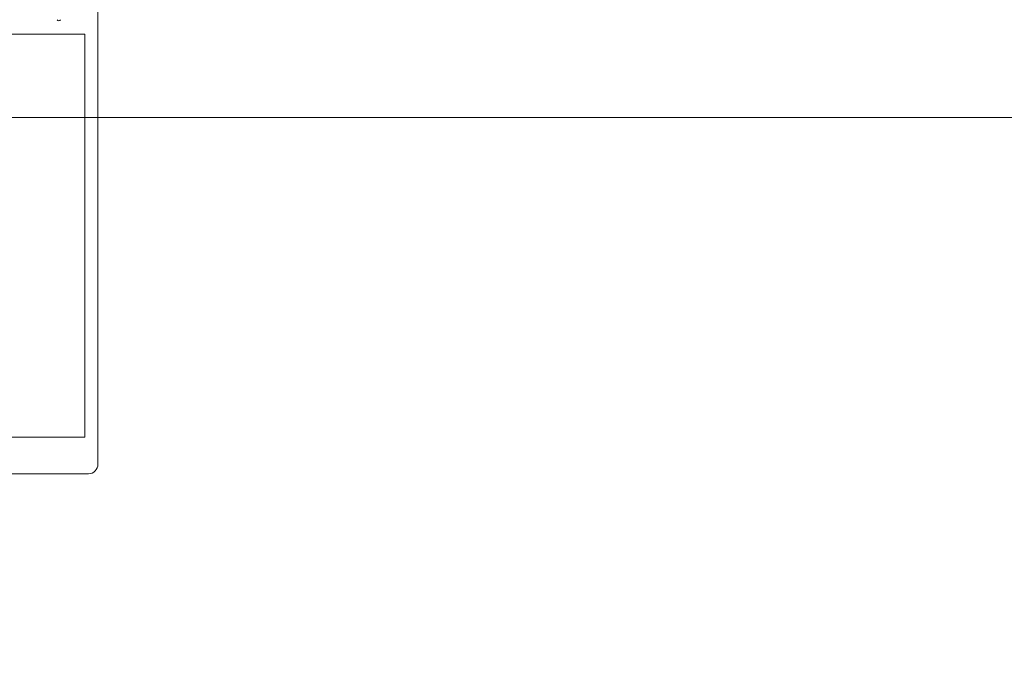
# Model space of a CAD drawing. Header units: centimetres. Extents: x -2424 to 2260, y -130 to 3012.
# Tile 36 of 81: x 337 to 353, y 997 to 1007. Entities that reach past the tile are written whole.
import ezdxf

# ---------------------------------------------------------------- set-up
doc = ezdxf.new("R2010")
doc.units = ezdxf.units.CM
doc.linetypes.add('Dash', pattern=[60, 30, -30])
doc.linetypes.add('Długa kreska', pattern=[142.875, 95.25, -47.625])
doc.layers.add('A-DETL', color=90, linetype='Continuous', lineweight=9)
doc.layers.add('A-DETL-GENF', color=92, linetype='Continuous', lineweight=13)

msp = doc.modelspace()

# ---------------------------------------------------------------- linework, layer by layer
at = {"layer": 'A-DETL', "color": 251, "linetype": 'Długa kreska', "lineweight": 9}
msp.add_line((1235.377, 1005.826), (294.377, 1005.826), dxfattribs=at)
at = {"layer": 'A-DETL', "color": 251, "linetype": 'Dash', "lineweight": 9}
msp.add_open_spline([(412.842, 1006.951), (412.842, 497.964), (412.842, 435.326), (370.988, 410.917), (291.377, 409.326)], degree=3, knots=[0, 0, 0, 0, 6.781245, 8.866954, 8.866954, 8.866954, 8.866954], dxfattribs=at)
at = {"layer": 'A-DETL-GENF', "color": 251, "lineweight": 9}
for p, q in [((338.167, 1001.232), (338.167, 1006.836)), ((338.377, 1001.176), (338.377, 1006.836)), ((338.377, 1000.326), (338.377, 1001.708)), ((333.527, 1000.176), (338.227, 1000.176))]:
    msp.add_line(p, q, dxfattribs=at)
at = {"layer": 'A-DETL-GENF', "color": 251, "lineweight": 9, "flags": 128}
for points in [[(337.782, 1008.266), (338.227, 1008.266), (338.227, 1008.536), (338.107, 1008.536), (338.107, 1008.596), (338.187, 1008.676), (338.377, 1008.676), (338.377, 1006.996), (338.377, 1006.676)], [(333.587, 1006.676), (333.587, 1006.996), (333.587, 1007.146), (334.757, 1007.146), (336.997, 1007.146), (338.167, 1007.146), (338.167, 1006.996), (338.167, 1006.676)], [(333.587, 1001.708), (333.587, 1000.756), (338.167, 1000.756), (338.167, 1001.708)]]:
    msp.add_lwpolyline(points, dxfattribs=at)
at = {"layer": 'A-DETL-GENF', "color": 251, "lineweight": 9}
for centre, radius, start, end in [((337.757, 1007.381), 0.0256, 192.6804, 347.3196), ((338.227, 1000.326), 0.15, 270, 0)]:
    msp.add_arc(centre, radius, start, end, dxfattribs=at)

doc.saveas('drawing.dxf')
